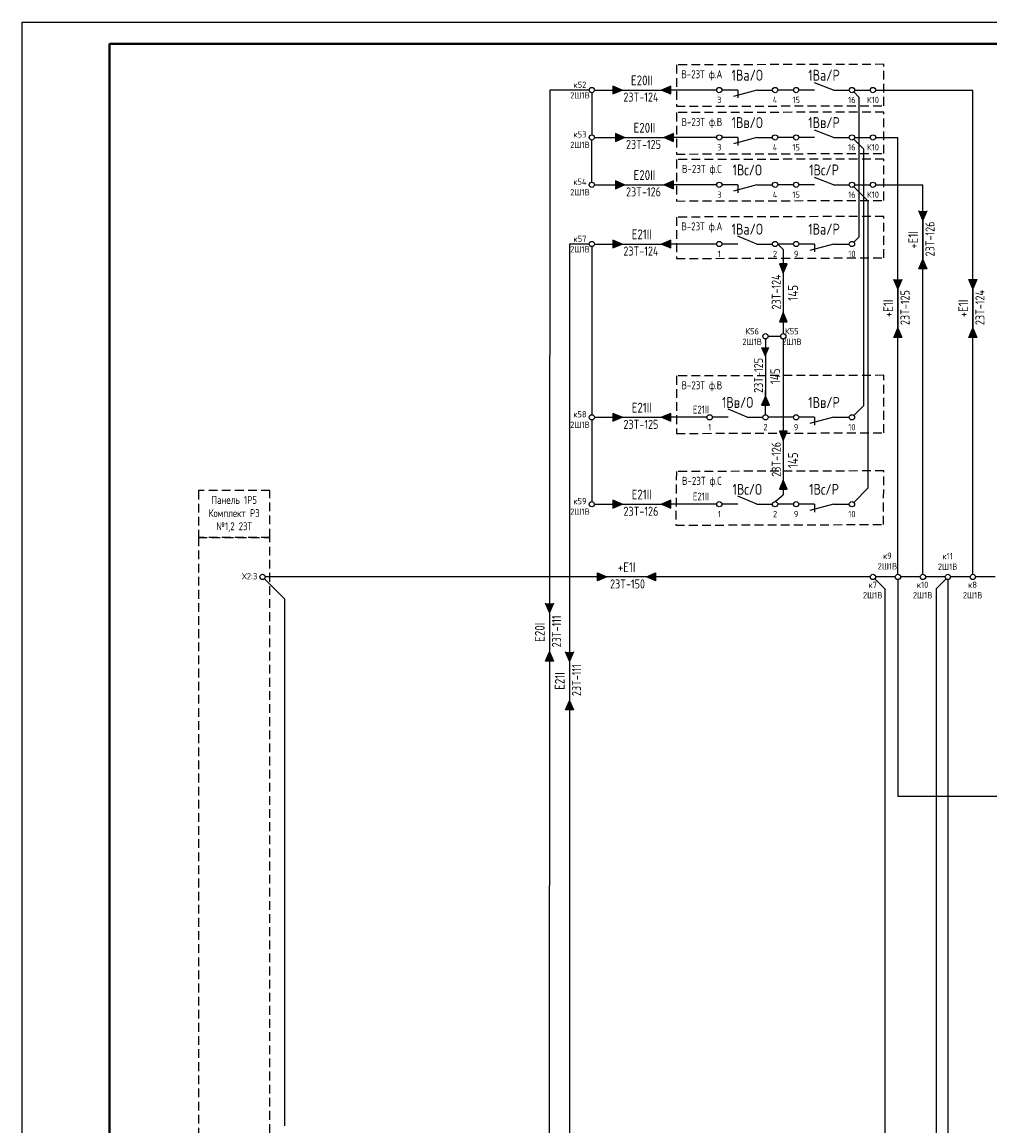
# Model space of a CAD drawing. Header units: millimetres. Extents: x 3972 to 7513, y 1417 to 2199.
# Tile 8 of 16: x 5708 to 5929, y 1946 to 2199. Entities that reach past the tile are written whole.
import ezdxf
from ezdxf.enums import TextEntityAlignment as Align

# ---------------------------------------------------------------- set-up
doc = ezdxf.new("R2010")
doc.units = ezdxf.units.MM
doc.linetypes.add('JIS_02_2.0', pattern=[3, 2, -1])
doc.styles.add('SIMPLEX', font='GOST.ttf', dxfattribs={"height": 5})

msp = doc.modelspace()

# ---------------------------------------------------------------- hatches: boundary and pattern name
h = msp.add_hatch(color=256)
h.dxf.hatch_style = 1
h.paths.add_polyline_path([(5842.85, 2183.92), (5844.96, 2183.02), (5842.85, 2182.12)])
h = msp.add_hatch(color=256)
h.dxf.hatch_style = 1
h.paths.add_polyline_path([(5856.1, 2182.12), (5853.98, 2183.02), (5856.1, 2183.92)])
h = msp.add_hatch(color=256)
h.dxf.hatch_style = 1
h.paths.add_polyline_path([(5843.44, 2173.09), (5845.55, 2172.19), (5843.44, 2171.29)])
h = msp.add_hatch(color=256)
h.dxf.hatch_style = 1
h.paths.add_polyline_path([(5856.69, 2171.29), (5854.58, 2172.19), (5856.69, 2173.09)])
h = msp.add_hatch(color=256)
h.dxf.hatch_style = 1
h.paths.add_polyline_path([(5843.44, 2162.26), (5845.55, 2161.36), (5843.44, 2160.46)])
h = msp.add_hatch(color=256)
h.dxf.hatch_style = 1
h.paths.add_polyline_path([(5856.69, 2160.46), (5854.58, 2161.36), (5856.69, 2162.26)])
h = msp.add_hatch(color=256)
h.dxf.hatch_style = 1
h.paths.add_polyline_path([(5912.83, 2155.39), (5913.74, 2153.28), (5914.64, 2155.39)])
h = msp.add_hatch(color=256)
h.dxf.hatch_style = 1
h.paths.add_polyline_path([(5842.85, 2148.72), (5844.96, 2147.82), (5842.85, 2146.92)])
h = msp.add_hatch(color=256)
h.dxf.hatch_style = 1
h.paths.add_polyline_path([(5856.1, 2146.92), (5853.98, 2147.82), (5856.1, 2148.72)])
h = msp.add_hatch(color=256)
h.dxf.hatch_style = 1
h.paths.add_polyline_path([(5882.72, 2143.29), (5881.82, 2141.17), (5880.92, 2143.29)])
h = msp.add_hatch(color=256)
h.dxf.hatch_style = 1
h.paths.add_polyline_path([(5914.64, 2142.14), (5913.74, 2144.25), (5912.83, 2142.14)])
h = msp.add_hatch(color=256)
h.dxf.hatch_style = 1
h.paths.add_polyline_path([(5907.12, 2139.71), (5908.03, 2137.6), (5908.93, 2139.71)])
h = msp.add_hatch(color=256)
h.dxf.hatch_style = 1
h.paths.add_polyline_path([(5924.25, 2139.71), (5925.16, 2137.6), (5926.06, 2139.71)])
h = msp.add_hatch(color=256)
h.dxf.hatch_style = 1
h.paths.add_polyline_path([(5880.92, 2130.03), (5881.82, 2132.15), (5882.72, 2130.03)])
h = msp.add_hatch(color=256)
h.dxf.hatch_style = 1
h.paths.add_polyline_path([(5908.93, 2126.46), (5908.03, 2128.57), (5907.12, 2126.46)])
h = msp.add_hatch(color=256)
h.dxf.hatch_style = 1
h.paths.add_polyline_path([(5926.06, 2126.46), (5925.16, 2128.57), (5924.25, 2126.46)])
h = msp.add_hatch(color=256)
h.dxf.hatch_style = 1
h.paths.add_polyline_path([(5878.65, 2124.2), (5877.75, 2122.09), (5876.85, 2124.2)])
h = msp.add_hatch(color=256)
h.dxf.hatch_style = 1
h.paths.add_polyline_path([(5876.85, 2110.95), (5877.75, 2113.06), (5878.65, 2110.95)])
h = msp.add_hatch(color=256)
h.dxf.hatch_style = 1
h.paths.add_polyline_path([(5842.85, 2109.11), (5844.96, 2108.2), (5842.85, 2107.3)])
h = msp.add_hatch(color=256)
h.dxf.hatch_style = 1
h.paths.add_polyline_path([(5856.1, 2107.3), (5853.98, 2108.2), (5856.1, 2109.11)])
h = msp.add_hatch(color=256)
h.dxf.hatch_style = 1
h.paths.add_polyline_path([(5882.72, 2105.01), (5881.82, 2102.9), (5880.92, 2105.01)])
h = msp.add_hatch(color=256)
h.dxf.hatch_style = 1
h.paths.add_polyline_path([(5880.92, 2091.76), (5881.82, 2093.87), (5882.72, 2091.76)])
h = msp.add_hatch(color=256)
h.dxf.hatch_style = 1
h.paths.add_polyline_path([(5842.85, 2089.24), (5844.96, 2088.34), (5842.85, 2087.44)])
h = msp.add_hatch(color=256)
h.dxf.hatch_style = 1
h.paths.add_polyline_path([(5856.1, 2087.44), (5853.98, 2088.34), (5856.1, 2089.24)])
h = msp.add_hatch(color=256)
h.dxf.hatch_style = 1
h.paths.add_polyline_path([(5839.38, 2070.81), (5841.5, 2071.71), (5839.38, 2072.62)])
h = msp.add_hatch(color=256)
h.dxf.hatch_style = 1
h.paths.add_polyline_path([(5852.64, 2072.62), (5850.52, 2071.71), (5852.64, 2070.81)])
h = msp.add_hatch(color=256)
h.dxf.hatch_style = 1
h.paths.add_polyline_path([(5827.47, 2065.68), (5828.37, 2063.57), (5829.27, 2065.68)])
h = msp.add_hatch(color=256)
h.dxf.hatch_style = 1
h.paths.add_polyline_path([(5829.27, 2052.43), (5828.37, 2054.55), (5827.47, 2052.43)])
h = msp.add_hatch(color=256)
h.dxf.hatch_style = 1
h.paths.add_polyline_path([(5832.03, 2054.55), (5832.93, 2052.43), (5833.83, 2054.55)])
h = msp.add_hatch(color=256)
h.dxf.hatch_style = 1
h.paths.add_polyline_path([(5833.83, 2041.29), (5832.93, 2043.41), (5832.03, 2041.29)])

# ---------------------------------------------------------------- linework, layer by layer
for p, q in [((5707.8, 1778.56), (5707.8, 2198.56)), ((5707.8, 2198.56), (6301.8, 2198.56)), ((5828.42, 2183.02), (5828.27, 1824.67)), ((5837.44, 2183.02), (5828.42, 2183.02)), ((5838.64, 2183.02), (5853.98, 2183.02)), ((5842.85, 2183.92), (5842.85, 2182.12)), ((5844.96, 2183.02), (5842.85, 2183.92)), ((5842.85, 2182.12), (5844.96, 2183.02)), ((5856.1, 2183.92), (5853.98, 2183.02)), ((5866.59, 2183.02), (5853.98, 2183.02)), ((5853.98, 2183.02), (5856.1, 2182.12)), ((5856.1, 2182.12), (5856.1, 2183.92)), ((5871.4, 2183.02), (5867.79, 2183.02)), ((5875.74, 2183.02), (5870.45, 2181.58)), ((5871.4, 2183.02), (5871.4, 2181.21)), ((5875.74, 2183.02), (5879.35, 2183.02)), ((5884.15, 2183.02), (5880.54, 2183.02)), ((5888.96, 2183.02), (5885.35, 2183.02)), ((5893.3, 2183.02), (5888.96, 2184.68)), ((5893.3, 2183.02), (5896.91, 2183.02)), ((5898.11, 2183.02), (5901.72, 2183.02)), ((5902.92, 2183.02), (5925.16, 2183.02)), ((5925.16, 2072.31), (5925.16, 2183.02)), ((5838.04, 2182.42), (5838.04, 2172.79)), ((5897.93, 2182.59), (5899.1, 2181.42)), ((5899.1, 2181.42), (5899.1, 2149.42)), ((5843.44, 2173.09), (5843.44, 2171.29)), ((5845.55, 2172.19), (5843.44, 2173.09)), ((5856.69, 2173.09), (5854.58, 2172.19)), ((5856.69, 2171.29), (5856.69, 2173.09)), ((5893.3, 2172.19), (5888.96, 2173.85)), ((5838.04, 2161.96), (5838.04, 2171.59)), ((5838.64, 2172.19), (5854.58, 2172.19)), ((5843.44, 2171.29), (5845.55, 2172.19)), ((5854.58, 2172.19), (5856.69, 2171.29)), ((5866.59, 2172.19), (5856.69, 2172.19)), ((5871.4, 2172.19), (5867.79, 2172.19)), ((5875.74, 2172.19), (5870.45, 2170.75)), ((5871.4, 2172.19), (5871.4, 2170.38)), ((5875.74, 2172.19), (5879.35, 2172.19)), ((5884.15, 2172.19), (5880.54, 2172.19)), ((5888.96, 2172.19), (5885.35, 2172.19)), ((5893.3, 2172.19), (5896.91, 2172.19)), ((5897.93, 2171.76), (5900.14, 2169.55)), ((5898.11, 2172.19), (5901.72, 2172.19)), ((5902.92, 2172.19), (5908.03, 2172.19)), ((5908.03, 2072.31), (5908.03, 2172.19)), ((5900.14, 2169.55), (5900.14, 2110.84)), ((5893.3, 2161.36), (5888.96, 2163.02)), ((5838.64, 2161.36), (5854.58, 2161.36)), ((5843.44, 2162.26), (5843.44, 2160.46)), ((5845.55, 2161.36), (5843.44, 2162.26)), ((5843.44, 2160.46), (5845.55, 2161.36)), ((5856.69, 2162.26), (5854.58, 2161.36)), ((5854.58, 2161.36), (5856.69, 2160.46)), ((5856.69, 2160.46), (5856.69, 2162.26)), ((5866.59, 2161.36), (5856.69, 2161.36)), ((5871.4, 2161.36), (5867.79, 2161.36)), ((5875.74, 2161.36), (5870.45, 2159.92)), ((5871.4, 2161.36), (5871.4, 2159.55)), ((5875.74, 2161.36), (5879.35, 2161.36)), ((5884.15, 2161.36), (5880.54, 2161.36)), ((5888.96, 2161.36), (5885.35, 2161.36)), ((5893.3, 2161.36), (5896.91, 2161.36)), ((5897.93, 2160.93), (5901.15, 2157.72)), ((5898.11, 2161.36), (5901.72, 2161.36)), ((5902.92, 2161.36), (5913.74, 2161.36)), ((5913.74, 2072.31), (5913.74, 2161.36)), ((5901.15, 2157.72), (5901.15, 2091.98)), ((5913.74, 2153.28), (5912.83, 2155.39)), ((5914.64, 2155.39), (5913.74, 2153.28)), ((5913.74, 2153.28), (5913.74, 2144.25)), ((5837.44, 2147.82), (5832.93, 2147.82)), ((5832.93, 2147.82), (5832.93, 1817.11)), ((5838.64, 2147.82), (5853.98, 2147.82)), ((5842.85, 2148.72), (5842.85, 2146.92)), ((5844.96, 2147.82), (5842.85, 2148.72)), ((5842.85, 2146.92), (5844.96, 2147.82)), ((5856.1, 2148.72), (5853.98, 2147.82)), ((5866.59, 2147.82), (5853.98, 2147.82)), ((5853.98, 2147.82), (5856.1, 2146.92)), ((5856.1, 2146.92), (5856.1, 2148.72)), ((5871.4, 2147.82), (5867.79, 2147.82)), ((5875.74, 2147.82), (5871.4, 2149.65)), ((5875.74, 2147.82), (5879.35, 2147.82)), ((5884.15, 2147.82), (5880.54, 2147.82)), ((5880.54, 2147.82), (5881.82, 2146.54)), ((5888.96, 2147.82), (5885.35, 2147.82)), ((5893.3, 2147.82), (5887.92, 2146.36)), ((5888.96, 2147.82), (5888.96, 2146.02)), ((5893.3, 2147.82), (5896.91, 2147.82)), ((5897.93, 2148.24), (5899.1, 2149.42)), ((5838.04, 2147.22), (5838.04, 2108.8)), ((5881.82, 2146.54), (5881.82, 2127.33)), ((5882.72, 2143.29), (5880.92, 2143.29)), ((5880.92, 2143.29), (5881.82, 2141.17)), ((5881.82, 2141.17), (5882.72, 2143.29)), ((5912.83, 2142.14), (5913.74, 2144.25)), ((5913.74, 2144.25), (5914.64, 2142.14)), ((5881.82, 2141.17), (5881.82, 2132.15)), ((5914.64, 2142.14), (5912.83, 2142.14)), ((5908.03, 2137.6), (5907.12, 2139.71)), ((5908.93, 2139.71), (5908.03, 2137.6)), ((5908.03, 2137.6), (5908.03, 2128.57)), ((5924.25, 2139.71), (5926.06, 2139.71)), ((5925.16, 2137.6), (5924.25, 2139.71)), ((5926.06, 2139.71), (5925.16, 2137.6)), ((5925.16, 2137.6), (5925.16, 2128.57)), ((5881.82, 2132.15), (5880.92, 2130.03)), ((5880.92, 2130.03), (5882.72, 2130.03)), ((5882.72, 2130.03), (5881.82, 2132.15)), ((5907.12, 2126.46), (5908.03, 2128.57)), ((5908.03, 2128.57), (5908.93, 2126.46)), ((5924.25, 2126.46), (5925.16, 2128.57)), ((5925.16, 2128.57), (5926.06, 2126.46)), ((5877.75, 2126.13), (5877.75, 2113.06)), ((5878.35, 2126.73), (5881.22, 2126.73)), ((5881.82, 2126.13), (5881.82, 2090.46)), ((5908.93, 2126.46), (5907.12, 2126.46)), ((5926.06, 2126.46), (5924.25, 2126.46)), ((5876.85, 2124.2), (5877.75, 2122.09)), ((5877.75, 2113.06), (5876.85, 2110.95)), ((5877.75, 2108.8), (5877.75, 2114.22)), ((5878.65, 2110.95), (5877.75, 2113.06)), ((5873.54, 2108.2), (5869.2, 2110.03)), ((5876.85, 2110.95), (5878.65, 2110.95)), ((5897.93, 2108.63), (5900.14, 2110.84)), ((5838.04, 2107.6), (5838.04, 2088.94)), ((5838.64, 2108.2), (5853.98, 2108.2)), ((5842.85, 2109.11), (5842.85, 2107.3)), ((5844.96, 2108.2), (5842.85, 2109.11)), ((5842.85, 2107.3), (5844.96, 2108.2)), ((5856.1, 2109.11), (5853.98, 2108.2)), ((5853.98, 2108.2), (5856.1, 2107.3)), ((5864.4, 2108.2), (5854.5, 2108.2)), ((5856.1, 2107.3), (5856.1, 2109.11)), ((5869.2, 2108.2), (5865.59, 2108.2)), ((5873.54, 2108.2), (5877.15, 2108.2)), ((5884.15, 2108.2), (5878.35, 2108.2)), ((5888.96, 2108.2), (5885.35, 2108.2)), ((5893.3, 2108.2), (5887.92, 2106.75)), ((5888.96, 2108.2), (5888.96, 2106.4)), ((5893.3, 2108.2), (5896.91, 2108.2)), ((5882.72, 2105.01), (5880.92, 2105.01)), ((5880.92, 2105.01), (5881.82, 2102.9)), ((5881.82, 2102.9), (5882.72, 2105.01)), ((5881.82, 2093.87), (5880.92, 2091.76)), ((5882.72, 2091.76), (5881.82, 2093.87)), ((5875.74, 2088.34), (5871.4, 2090.17)), ((5879.94, 2088.94), (5881.82, 2090.46)), ((5880.92, 2091.76), (5882.72, 2091.76)), ((5897.93, 2088.76), (5901.15, 2091.98)), ((5838.64, 2088.34), (5853.98, 2088.34)), ((5842.85, 2089.24), (5842.85, 2087.44)), ((5844.96, 2088.34), (5842.85, 2089.24)), ((5842.85, 2087.44), (5844.96, 2088.34)), ((5856.1, 2089.24), (5853.98, 2088.34)), ((5866.59, 2088.34), (5853.98, 2088.34)), ((5853.98, 2088.34), (5856.1, 2087.44)), ((5856.1, 2087.44), (5856.1, 2089.24)), ((5871.4, 2088.34), (5867.79, 2088.34)), ((5875.74, 2088.34), (5879.35, 2088.34)), ((5884.15, 2088.34), (5880.54, 2088.34)), ((5888.96, 2088.34), (5885.35, 2088.34)), ((5893.3, 2088.34), (5887.92, 2086.88)), ((5888.96, 2088.34), (5888.96, 2086.53)), ((5893.3, 2088.34), (5896.91, 2088.34)), ((5839.38, 2070.81), (5839.38, 2072.62)), ((5839.38, 2072.62), (5841.5, 2071.71)), ((5850.52, 2071.71), (5852.64, 2072.62)), ((5852.64, 2072.62), (5852.64, 2070.81)), ((5763.19, 2071.29), (5767.78, 2066.7)), ((5766.53, 2071.71), (5763.37, 2071.71)), ((5901.72, 2071.71), (5766.53, 2071.71)), ((5841.5, 2071.71), (5839.38, 2070.81)), ((5850.52, 2071.71), (5841.5, 2071.71)), ((5852.64, 2070.81), (5850.52, 2071.71)), ((5902.74, 2071.29), (5905.04, 2069)), ((5907.43, 2071.71), (5902.92, 2071.71)), ((5908.03, 2071.12), (5908.03, 2021.52)), ((5913.14, 2071.71), (5908.63, 2071.71)), ((5918.85, 2071.71), (5914.34, 2071.71)), ((5919.02, 2071.29), (5916.74, 2069.01)), ((5919.45, 2071.12), (5919.45, 1833.33)), ((5924.56, 2071.71), (5920.05, 2071.71)), ((5930.27, 2071.71), (5925.76, 2071.71)), ((5905.04, 2069), (5905.02, 1831.82)), ((5916.74, 2069.01), (5916.72, 1838.63)), ((5767.78, 2066.7), (5767.78, 1946.2)), ((5828.37, 2063.57), (5827.47, 2065.68)), ((5829.27, 2065.68), (5828.37, 2063.57)), ((5828.37, 2063.57), (5828.37, 2054.55)), ((5827.47, 2052.43), (5828.37, 2054.55)), ((5828.37, 2054.55), (5829.27, 2052.43)), ((5832.93, 2052.43), (5832.03, 2054.55)), ((5833.83, 2054.55), (5832.93, 2052.43)), ((5829.27, 2052.43), (5827.47, 2052.43)), ((5832.93, 2052.43), (5832.93, 2043.41)), ((5832.03, 2041.29), (5832.93, 2043.41)), ((5832.93, 2043.41), (5833.83, 2041.29)), ((5833.83, 2041.29), (5832.03, 2041.29)), ((5951.98, 2021.52), (5908.03, 2021.52))]:
    msp.add_line(p, q)
at = {"lineweight": 40}
for p, q in [((5727.8, 1783.56), (5727.8, 2193.56)), ((5727.8, 2193.56), (6296.8, 2193.56))]:
    msp.add_line(p, q, dxfattribs=at)
at = {"color": 32, "linetype": 'JIS_02_2.0', "true_color": 0xcd6928}
for points in [[(5904.82, 2188.9), (5857.37, 2188.77), (5857.37, 2179.31), (5904.82, 2179.44)], [(5904.82, 2177.99), (5857.37, 2177.85), (5857.37, 2168.39), (5904.82, 2168.53)], [(5904.82, 2167.25), (5857.37, 2167.11), (5857.37, 2157.65), (5904.82, 2157.79)], [(5904.82, 2154.12), (5857.37, 2153.98), (5857.37, 2144.52), (5904.82, 2144.66)], [(5904.82, 2117.8), (5857.37, 2117.66), (5857.37, 2104.52), (5904.82, 2104.66)], [(5904.82, 2095.95), (5857.37, 2095.81), (5857.26, 2083.55), (5904.7, 2083.69)], [(5764.46, 2091.44), (5748.11, 2091.44), (5748.11, 2080.74), (5764.46, 2080.74)], [(5764.46, 2080.74), (5748.11, 2080.74), (5748.11, 1935.62), (5764.46, 1935.62)]]:
    msp.add_lwpolyline(points, close=True, dxfattribs=at)
for centre in [(5838.04, 2183.02), (5867.19, 2183.02), (5879.94, 2183.02), (5884.75, 2183.02), (5897.51, 2183.02), (5902.32, 2183.02), (5838.04, 2172.19), (5867.19, 2172.19), (5879.94, 2172.19), (5884.75, 2172.19), (5897.51, 2172.19), (5902.32, 2172.19), (5838.04, 2161.36), (5867.19, 2161.36), (5879.94, 2161.36), (5884.75, 2161.36), (5897.51, 2161.36), (5902.32, 2161.36), (5838.04, 2147.82), (5867.19, 2147.82), (5879.94, 2147.82), (5884.75, 2147.82), (5897.51, 2147.82), (5877.75, 2126.73), (5881.82, 2126.73), (5838.04, 2108.2), (5864.99, 2108.2), (5877.75, 2108.2), (5884.75, 2108.2), (5897.51, 2108.2), (5838.04, 2088.34), (5867.19, 2088.34), (5879.94, 2088.34), (5884.75, 2088.34), (5897.51, 2088.34), (5762.77, 2071.71), (5902.32, 2071.71), (5908.03, 2071.71), (5913.74, 2071.71), (5919.45, 2071.71), (5925.16, 2071.71)]:
    msp.add_circle(centre, 0.599)

# ---------------------------------------------------------------- texts
at = {"color": 4, "style": 'SIMPLEX'}
for s, p in [('23T-124', (5849.27, 2180.37)), ('23T-125', (5849.86, 2169.54)), ('23T-126', (5849.86, 2158.71)), ('23T-124', (5849.27, 2145.17)), ('23T-125', (5849.27, 2105.55)), ('23T-126', (5849.27, 2085.69)), ('23T-150', (5846.21, 2069.07))]:
    msp.add_text(s, height=2.079, dxfattribs=at).set_placement(p, align=Align.CENTER)
for s, p in [('23T-126', (5916.39, 2148.97)), ('23T-124', (5881.25, 2136.86)), ('23T-125', (5910.68, 2133.29)), ('23T-124', (5927.81, 2133.29)), ('23T-125', (5877.18, 2117.78)), ('23T-126', (5881.25, 2098.59)), ('23T-111', (5831.02, 2059.26)), ('23T-111', (5835.58, 2048.12))]:
    msp.add_text(s, height=2.079, rotation=90, dxfattribs=at).set_placement(p, align=Align.CENTER)
at = {"attachment_point": 5, "style": 'SIMPLEX'}
for s, insert, char_height, width in [('В-23Т ф.А', (5863.2, 2186.39), 1.843, 11.6487), ('1Ва/О', (5873.57, 2186.41), 2.5, 4.3392), ('1Ва/Р', (5891.13, 2186.41), 2.5, 4.3392), ('В-23Т ф.В', (5863.2, 2175.47), 1.843, 11.6487), ('1Вв/О', (5873.57, 2175.58), 2.5, 4.3392), ('1Вв/Р', (5891.13, 2175.58), 2.5, 4.3392), ('В-23Т ф.С', (5863.2, 2164.74), 1.843, 11.6487), ('1Вс/О', (5873.57, 2164.75), 2.5, 4.3392), ('1Вс/Р', (5891.13, 2164.75), 2.5, 4.3392), ('В-23Т ф.А', (5863.2, 2151.6), 1.843, 11.6487), ('1Ва/О', (5873.57, 2151.22), 2.5, 4.3392), ('1Ва/Р', (5891.13, 2151.22), 2.5, 4.3392), ('В-23Т ф.В', (5863.2, 2115.29), 1.843, 11.6487), ('1Вв/О', (5871.37, 2111.6), 2.5, 4.3392), ('1Вв/Р', (5891.13, 2111.6), 2.5, 4.3392), ('E21II', (5862.99, 2109.97), 1.805, 7.1895), ('В-23Т ф.С', (5863.2, 2093.43), 1.843, 11.6487), ('1Вс/О', (5873.57, 2091.74), 2.5, 4.3392), ('1Вс/Р', (5891.13, 2091.74), 2.5, 4.3392), ('Панель 1Р5\\PКомплект РЗ №1,2 23Т', (5756.29, 2086.09), 1.805, 16.3567), ('E21II', (5862.99, 2090.11), 1.805, 7.1895)]:
    msp.add_mtext(s, dxfattribs=dict(at, insert=insert, char_height=char_height, width=width))
at = {"lineweight": 50, "char_height": 2.256, "width": 9.025, "attachment_point": 5, "style": 'SIMPLEX'}
for s, insert in [('E20II', (5849.47, 2185.23)), ('E20II', (5850.07, 2174.4)), ('E20II', (5850.07, 2163.57)), ('E21II', (5849.47, 2150.03)), ('E21II', (5849.47, 2110.41)), ('E21II', (5849.47, 2090.55)), ('+E1I', (5846.01, 2073.93))]:
    msp.add_mtext(s, dxfattribs=dict(at, insert=insert))
at = {"color": 7, "attachment_point": 5, "style": 'SIMPLEX'}
for s, insert, char_height, width in [('к52\\P2Ш1В', (5835.33, 2183.02), 1.444, 3.5971), ('3', (5867.19, 2180.76), 1.44, 2.0728), ('4', (5879.94, 2180.76), 1.44, 2.0728), ('15', (5884.75, 2180.76), 1.444, 2.0728), ('16', (5897.51, 2180.76), 1.444, 2.0728), ('К10', (5902.32, 2180.76), 1.444, 2.0728), ('к53\\P2Ш1В', (5835.33, 2171.69), 1.444, 3.5971), ('3', (5867.19, 2169.93), 1.44, 2.0728), ('4', (5879.94, 2169.93), 1.44, 2.0728), ('15', (5884.75, 2169.93), 1.444, 2.0728), ('16', (5897.51, 2169.93), 1.444, 2.0728), ('К10', (5902.32, 2169.93), 1.444, 2.0728), ('к54\\P2Ш1В', (5835.33, 2160.86), 1.444, 3.5971), ('3', (5867.19, 2159.1), 1.44, 2.0728), ('4', (5879.94, 2159.1), 1.44, 2.0728), ('15', (5884.75, 2159.1), 1.444, 2.0728), ('16', (5897.51, 2159.1), 1.444, 2.0728), ('К10', (5902.32, 2159.1), 1.444, 2.0728), ('к57\\P2Ш1В', (5835.33, 2147.82), 1.444, 3.5971), ('1', (5867.19, 2145.56), 1.44, 2.0728), ('2', (5879.94, 2145.56), 1.44, 2.0728), ('9', (5884.75, 2145.56), 1.44, 2.0728), ('10', (5897.51, 2145.56), 1.444, 2.0728), ('К56\\P2Ш1В', (5874.7, 2126.68), 1.444, 2.0728), ('К55\\P2Ш1В', (5883.76, 2126.68), 1.444, 2.0728), ('к58\\P2Ш1В', (5835.33, 2107.7), 1.444, 3.5971), ('1', (5864.99, 2105.95), 1.44, 2.0728), ('2', (5877.75, 2105.95), 1.44, 2.0728), ('9', (5884.75, 2105.95), 1.44, 2.0728), ('10', (5897.51, 2105.95), 1.444, 2.0728), ('к59\\P2Ш1В', (5835.33, 2087.84), 1.444, 3.5971), ('2', (5879.94, 2086.08), 1.44, 2.0728), ('9', (5884.75, 2086.08), 1.44, 2.0728), ('10', (5897.51, 2086.08), 1.444, 2.0728), ('1', (5867.19, 2086.08), 1.44, 2.0728), ('к9\\P2Ш1В', (5905.61, 2075.34), 1.444, 3.5971), ('к11\\P2Ш1В', (5919.38, 2075.25), 1.444, 4.2236), ('Х2:3', (5759.83, 2071.86), 1.444, 3.5971), ('к7\\P2Ш1В', (5902.25, 2068.72), 1.444, 3.5971), ('к10 2Ш1В', (5913.67, 2068.72), 1.444, 3.5971), ('к8\\P2Ш1В', (5925.09, 2068.72), 1.444, 3.5971)]:
    msp.add_mtext(s, dxfattribs=dict(at, insert=insert, char_height=char_height, width=width))
at = {"lineweight": 50, "char_height": 2.256, "width": 9.025, "attachment_point": 5, "rotation": 90, "style": 'SIMPLEX'}
for s, insert in [('+E1I', (5911.52, 2148.76)), ('145', (5884.03, 2136.66)), ('+E1I', (5905.81, 2133.09)), ('+E1I', (5922.95, 2133.09)), ('145', (5879.96, 2117.58)), ('145', (5884.03, 2098.38)), ('E20I', (5826.16, 2059.06)), ('E21I', (5830.72, 2047.92))]:
    msp.add_mtext(s, dxfattribs=dict(at, insert=insert))

doc.saveas('drawing.dxf')
